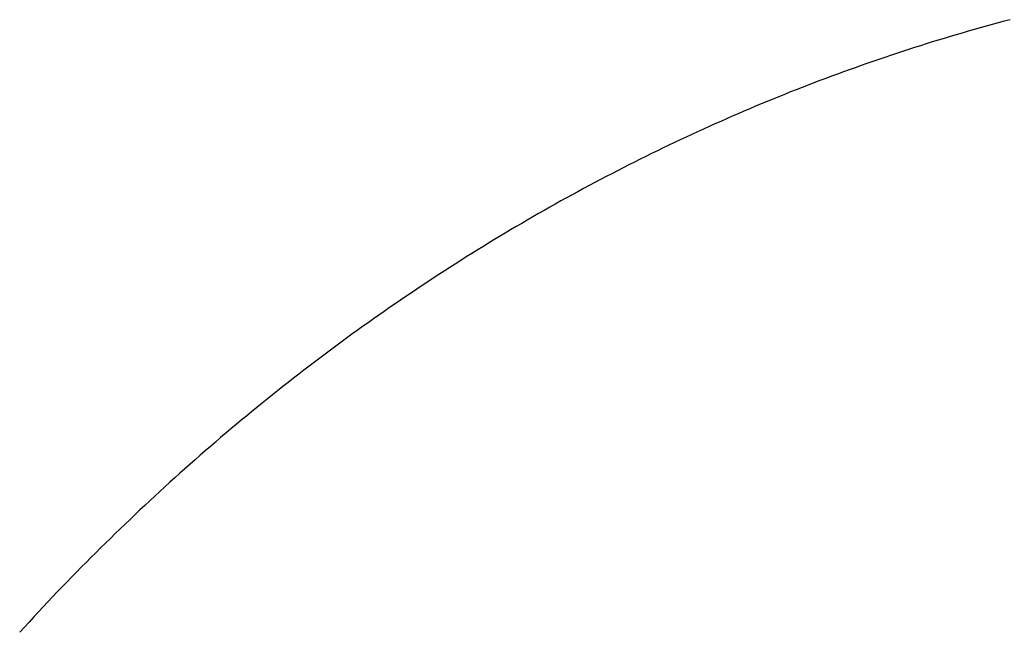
# Model space of a CAD drawing. Extents: x 668 to 3164, y 1007 to 2724.
# Tile 80 of 152: x 2873 to 2895, y 1733 to 1747. Entities that reach past the tile are written whole.
import ezdxf

# ---------------------------------------------------------------- set-up
doc = ezdxf.new("R2010")
doc.units = 0
doc.layers.add('KF_GRAVIS_12_REAR', color=7, linetype='CONTINUOUS')

# ---------------------------------------------------------------- blocks, each defined once
blk = doc.blocks.new('KF_GRAVIS_12_REAR')
at = {"layer": 'KF_GRAVIS_12_REAR'}
blk.add_polyline3d([(-125.814, -506.395, 0), (-125.95, -506.431, 0), (-126.087, -506.468, 0), (-126.223, -506.505, 0), (-126.359, -506.542, 0), (-126.495, -506.58, 0), (-126.631, -506.619, 0), (-126.767, -506.658, 0), (-126.903, -506.697, 0), (-127.039, -506.737, 0), (-127.175, -506.777, 0), (-127.31, -506.818, 0), (-127.446, -506.859, 0), (-127.581, -506.901, 0), (-127.717, -506.943, 0), (-127.852, -506.986, 0), (-127.987, -507.029, 0), (-128.122, -507.072, 0), (-128.257, -507.116, 0), (-128.391, -507.16, 0), (-128.526, -507.205, 0), (-128.661, -507.25, 0), (-128.795, -507.296, 0), (-128.929, -507.342, 0), (-129.064, -507.389, 0), (-129.198, -507.436, 0), (-129.332, -507.484, 0), (-129.466, -507.532, 0), (-129.599, -507.58, 0), (-129.733, -507.629, 0), (-129.867, -507.678, 0), (-130, -507.728, 0), (-130.133, -507.778, 0), (-130.267, -507.829, 0), (-130.4, -507.88, 0), (-130.533, -507.932, 0), (-130.666, -507.984, 0), (-130.798, -508.036, 0), (-130.931, -508.089, 0), (-131.063, -508.143, 0), (-131.196, -508.197, 0), (-131.328, -508.251, 0), (-131.46, -508.306, 0), (-131.592, -508.361, 0), (-131.724, -508.417, 0), (-131.856, -508.473, 0), (-131.988, -508.53, 0), (-132.119, -508.587, 0), (-132.251, -508.644, 0), (-132.382, -508.702, 0), (-132.513, -508.761, 0), (-132.644, -508.819, 0), (-132.775, -508.879, 0), (-132.906, -508.939, 0), (-133.037, -508.999, 0), (-133.167, -509.059, 0), (-133.298, -509.121, 0), (-133.428, -509.182, 0), (-133.558, -509.244, 0), (-133.688, -509.307, 0), (-133.818, -509.37, 0), (-133.948, -509.433, 0), (-134.078, -509.497, 0), (-134.207, -509.561, 0), (-134.337, -509.626, 0), (-134.466, -509.691, 0), (-134.595, -509.757, 0), (-134.724, -509.823, 0), (-134.853, -509.89, 0), (-134.982, -509.957, 0), (-135.11, -510.024, 0), (-135.239, -510.092, 0), (-135.367, -510.16, 0), (-135.495, -510.229, 0), (-135.623, -510.299, 0), (-135.751, -510.368, 0), (-135.879, -510.438, 0), (-136.006, -510.509, 0), (-136.134, -510.58, 0), (-136.261, -510.652, 0), (-136.388, -510.724, 0), (-136.516, -510.796, 0), (-136.642, -510.869, 0), (-136.769, -510.943, 0), (-136.896, -511.017, 0), (-137.023, -511.091, 0), (-137.149, -511.166, 0), (-137.275, -511.241, 0), (-137.402, -511.317, 0), (-137.528, -511.393, 0), (-137.653, -511.47, 0), (-137.779, -511.547, 0), (-137.905, -511.625, 0), (-138.03, -511.703, 0), (-138.156, -511.781, 0), (-138.281, -511.86, 0), (-138.406, -511.94, 0), (-138.531, -512.02, 0), (-138.655, -512.1, 0), (-138.78, -512.181, 0), (-138.904, -512.262, 0), (-139.028, -512.344, 0), (-139.152, -512.426, 0), (-139.276, -512.509, 0), (-139.4, -512.592, 0), (-139.524, -512.676, 0), (-139.647, -512.76, 0), (-139.77, -512.844, 0), (-139.893, -512.929, 0), (-140.016, -513.015, 0), (-140.139, -513.1, 0), (-140.261, -513.187, 0), (-140.384, -513.273, 0), (-140.506, -513.361, 0), (-140.628, -513.448, 0), (-140.749, -513.536, 0), (-140.871, -513.625, 0), (-140.992, -513.714, 0), (-141.114, -513.803, 0), (-141.235, -513.893, 0), (-141.355, -513.983, 0), (-141.476, -514.074, 0), (-141.596, -514.165, 0), (-141.717, -514.257, 0), (-141.837, -514.349, 0), (-141.956, -514.442, 0), (-142.076, -514.534, 0), (-142.195, -514.628, 0), (-142.315, -514.722, 0), (-142.434, -514.816, 0), (-142.552, -514.911, 0), (-142.671, -515.006, 0), (-142.789, -515.101, 0), (-142.907, -515.197, 0), (-143.025, -515.294, 0), (-143.143, -515.391, 0), (-143.26, -515.488, 0), (-143.378, -515.586, 0), (-143.495, -515.684, 0), (-143.611, -515.782, 0), (-143.728, -515.881, 0), (-143.844, -515.981, 0), (-143.96, -516.081, 0), (-144.076, -516.181, 0), (-144.192, -516.282, 0), (-144.307, -516.383, 0), (-144.422, -516.485, 0), (-144.537, -516.587, 0), (-144.652, -516.689, 0), (-144.766, -516.792, 0), (-144.88, -516.895, 0), (-144.994, -516.999, 0), (-145.108, -517.103, 0), (-145.221, -517.207, 0), (-145.334, -517.312, 0), (-145.447, -517.418, 0), (-145.56, -517.523, 0), (-145.672, -517.63, 0), (-145.784, -517.736, 0), (-145.896, -517.843, 0), (-146.007, -517.951, 0), (-146.119, -518.058, 0), (-146.23, -518.167, 0), (-146.34, -518.275, 0), (-146.451, -518.384, 0), (-146.561, -518.493, 0), (-146.671, -518.603, 0), (-146.781, -518.713, 0), (-146.89, -518.824, 0), (-146.999, -518.935, 0), (-147.108, -519.046, 0), (-147.217, -519.158, 0), (-147.325, -519.27, 0), (-147.433, -519.383, 0), (-147.541, -519.496, 0), (-147.648, -519.609, 0), (-147.755, -519.723, 0), (-147.862, -519.837, 0), (-147.969, -519.952, 0), (-148.075, -520.067, 0), (-148.181, -520.182, 0), (-148.287, -520.298, 0)], dxfattribs=at)

msp = doc.modelspace()

# ---------------------------------------------------------------- block references
at = {"layer": 'KF_GRAVIS_12_REAR'}
msp.add_blockref('KF_GRAVIS_12_REAR', (3021.439, 2253.101), dxfattribs=at)

doc.saveas('drawing.dxf')
